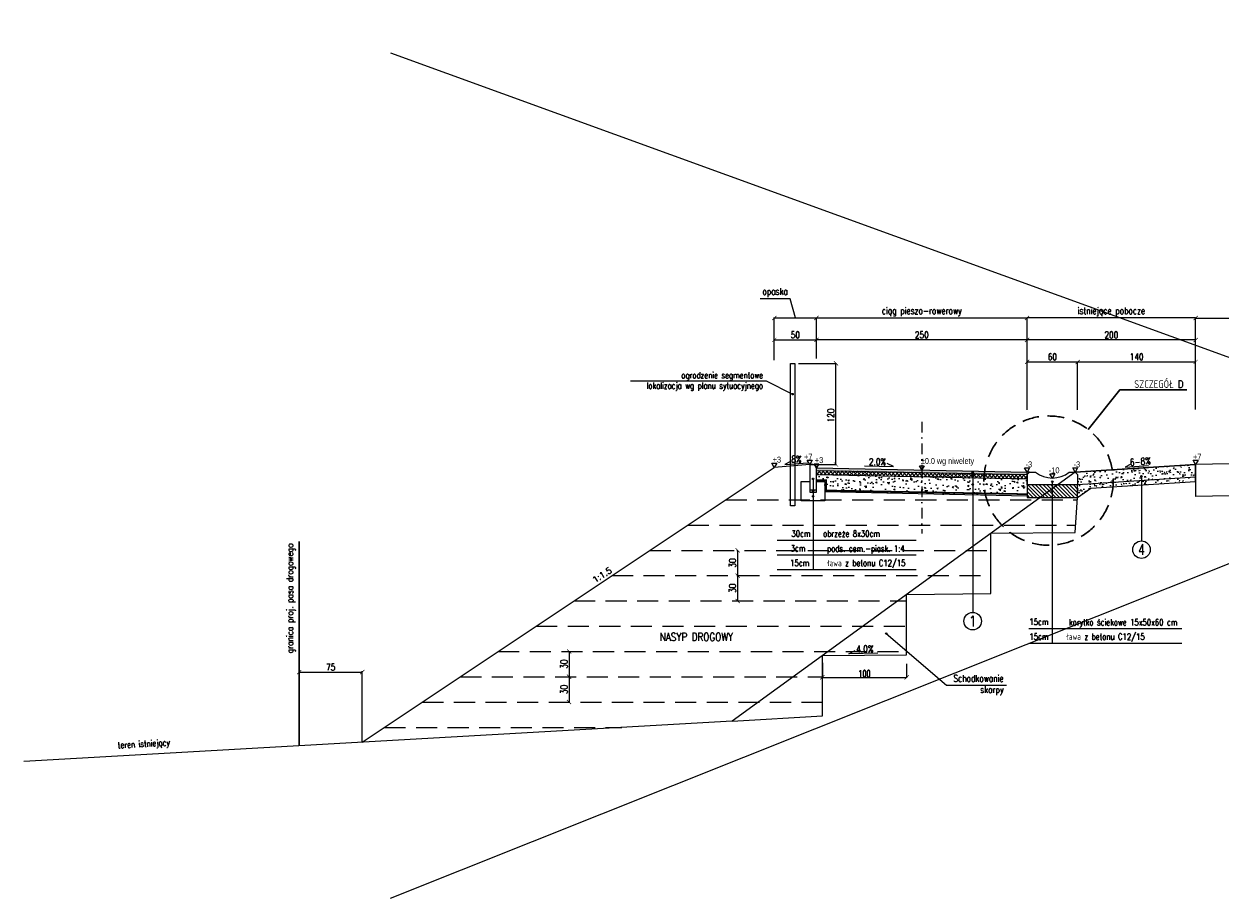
# Model space of a CAD drawing. Header units: metres. Extents: x 6562771 to 6588056, y 5578696 to 5586100.
# Tile 11 of 32: x 6566119 to 6567539, y 5585062 to 5586100. Entities that reach past the tile are written whole.
import ezdxf
from ezdxf.enums import TextEntityAlignment as Align

# ---------------------------------------------------------------- set-up
doc = ezdxf.new("R2010")
doc.units = ezdxf.units.M
for name, pattern in [('DASHDOT', [25.4, 12.7, -6.35, 0, -6.35]), ('DASHED', [0.75, 0.5, -0.25]), ('HIDDEN', [0.375, 0.25, -0.125])]:
    doc.linetypes.add(name, pattern=pattern)
for name, color, linetype in [('0_50', 3, 'Continuous'), ('pkonstr-0_25', 1, 'Continuous'), ('pkonstr-0_50', 3, 'Continuous'), ('pkonstr-0_70', 4, 'Continuous'), ('pkonstr-istn', 14, 'Continuous'), ('pkonstr-opisy', 2, 'Continuous'), ('pkonstr-wymiary', 1, 'Continuous')]:
    doc.layers.add(name, color=color, linetype=linetype)
doc.layers.add('pkonstr-szczegoly', color=5, linetype='Continuous', lineweight=30)
doc.styles.add('12mm', font='simplex.shx', dxfattribs={"width": 0.8, "height": 12})
doc.styles.add('2mm', font='simplex', dxfattribs={"height": 2})
doc.styles.add('7mm', font='simplex.shx', dxfattribs={"width": 0.75, "height": 7})
doc.styles.add('DIMTEXT', font='simplex.shx', dxfattribs={"width": 0.7})
doc.styles.add('Opisy', font='simplex.shx', dxfattribs={"width": 0.8})
doc.styles.add('STYLE1', font='arial.ttf')
doc.styles.add('wymiary', font='simplex.shx', dxfattribs={"width": 0.8})
doc.dimstyles.new('1000', dxfattribs={"dimtxt": 2, "dimasz": 1.5, "dimexe": 0.4, "dimexo": 1, "dimgap": 0.4, "dimtad": 1, "dimrnd": 0.01, "dimzin": 0, "dimdsep": 46, "dimtxsty": 'DIMTEXT', "dimblk": 'ARCHTICK', "dimcen": 0, "dimclrd": 256, "dimclre": 256, "dimclrt": 2, "dimadec": 5, "dimazin": 0, "dimtfac": 1, "dimtofl": 0, "dimtmove": 0, "dimatfit": 3, "dimfxl": 1, "dimtolj": 1, "dimtzin": 0, "dimlwd": -1, "dimlwe": -1, "dimarcsym": 0})
doc.dimstyles.new('ddd$0', dxfattribs={"dimtxt": 8, "dimasz": 5, "dimexe": 0.5, "dimexo": 1, "dimgap": 2, "dimtad": 1, "dimdec": 0, "dimzin": 0, "dimdsep": 46, "dimtxsty": 'wymiary', "dimblk": 'ARCHTICK', "dimcen": 0, "dimclrd": 256, "dimclre": 256, "dimclrt": 256, "dimadec": 0, "dimazin": 0, "dimtfac": 1, "dimtdec": 0, "dimtmove": 1, "dimatfit": 3, "dimldrblk": 'DOT', "dimfxl": 1, "dimtolj": 1, "dimtzin": 0, "dimlwd": -1, "dimlwe": -1, "dimarcsym": 0})
doc.dimstyles.new('szczegoly-1-20', dxfattribs={"dimtxt": 4, "dimasz": 2, "dimexe": 1, "dimexo": 2.5, "dimgap": 0.5, "dimtad": 1, "dimdec": 0, "dimzin": 0, "dimdsep": 46, "dimtxsty": 'wymiary', "dimblk": 'ARCHTICK', "dimcen": 0, "dimclrd": 256, "dimclre": 256, "dimclrt": 256, "dimadec": 0, "dimazin": 0, "dimtfac": 1, "dimtdec": 0, "dimtmove": 1, "dimatfit": 3, "dimldrblk": 'ARCHTICK', "dimfxl": 1, "dimtolj": 1, "dimtzin": 0, "dimlwd": -1, "dimlwe": -1, "dimarcsym": 0})

# ---------------------------------------------------------------- blocks, each defined once
blk = doc.blocks.new('_ArchTick')
at = {"color": 0, "linetype": 'ByBlock', "const_width": 0.15}
blk.add_lwpolyline([(-0.5, -0.5), (0.5, 0.5)], dxfattribs=at)
blk = doc.blocks.new('*D210')
at = {"layer": 'Defpoints', "color": 0, "transparency": 16777216}
for p in [(6567859.7, 5585751.6), (6567859.7, 5585750.5), (6567509.7, 5585707.6)]:
    blk.add_point(p, dxfattribs=at)
at = {"layer": 'pkonstr-wymiary', "transparency": 16777216}
for p, q in [((6567509.7, 5585708.6), (6567509.7, 5585751)), ((6567509.7, 5585750.5), (6567859.7, 5585750.5)), ((6567859.7, 5585750.6), (6567859.7, 5585750))]:
    blk.add_line(p, q, dxfattribs=at)
at = {"layer": 'pkonstr-wymiary', "transparency": 16777216, "xscale": 5, "yscale": 5, "zscale": 5, "rotation": 180}
blk.add_blockref('_ArchTick', (6567509.7, 5585750.5), dxfattribs=at)
at = {"layer": 'pkonstr-wymiary', "transparency": 16777216, "xscale": 5, "yscale": 5, "zscale": 5}
blk.add_blockref('_ArchTick', (6567859.7, 5585750.5), dxfattribs=at)
at = {"layer": 'pkonstr-wymiary', "transparency": 16777216, "insert": (6567684.7, 5585757.9), "char_height": 8, "attachment_point": 5, "style": 'wymiary'}
blk.add_mtext('\\A1;istniejąca jezdnia DK79', dxfattribs=at)
blk = doc.blocks.new('_Dot')
at = {"color": 0, "linetype": 'ByBlock', "lineweight": -2}
blk.add_line((-0.5, 0), (-1, 0), dxfattribs=at)
at = {"color": 0, "linetype": 'ByBlock', "const_width": 0.5}
blk.add_lwpolyline([(-0.25, 0, 1), (0.25, 0, 1)], format="xyb", close=True, dxfattribs=at)
blk = doc.blocks.new('*D211')
at = {"layer": 'Defpoints', "color": 0, "transparency": 16777216}
for p in [(6567309.7, 5585750.6), (6567509.7, 5585695.5), (6567309.7, 5585640.7)]:
    blk.add_point(p, dxfattribs=at)
at = {"layer": 'pkonstr-wymiary', "transparency": 16777216}
for p, q in [((6567309.7, 5585641.7), (6567309.7, 5585751.1)), ((6567509.7, 5585750.6), (6567309.7, 5585750.6)), ((6567509.7, 5585696.5), (6567509.7, 5585751.1))]:
    blk.add_line(p, q, dxfattribs=at)
at = {"layer": 'pkonstr-wymiary', "transparency": 16777216, "xscale": 5, "yscale": 5, "zscale": 5, "rotation": 180}
blk.add_blockref('_ArchTick', (6567309.7, 5585750.6), dxfattribs=at)
at = {"layer": 'pkonstr-wymiary', "transparency": 16777216, "xscale": 5, "yscale": 5, "zscale": 5}
blk.add_blockref('_ArchTick', (6567509.7, 5585750.6), dxfattribs=at)
at = {"layer": 'pkonstr-wymiary', "transparency": 16777216, "insert": (6567409.7, 5585757.9), "char_height": 8, "attachment_point": 5, "style": 'wymiary'}
blk.add_mtext('\\A1;istniejące pobocze', dxfattribs=at)
blk = doc.blocks.new('*D212')
at = {"layer": 'Defpoints', "color": 0, "transparency": 16777216}
for p in [(6567309.7, 5585750.6), (6567059.7, 5585701.5), (6567309.7, 5585660.2)]:
    blk.add_point(p, dxfattribs=at)
at = {"layer": 'pkonstr-wymiary', "transparency": 16777216}
for p, q in [((6567059.7, 5585702.5), (6567059.7, 5585751.1)), ((6567059.7, 5585750.6), (6567309.7, 5585750.6)), ((6567309.7, 5585661.2), (6567309.7, 5585751.1))]:
    blk.add_line(p, q, dxfattribs=at)
at = {"layer": 'pkonstr-wymiary', "transparency": 16777216, "xscale": 5, "yscale": 5, "zscale": 5, "rotation": 180}
blk.add_blockref('_ArchTick', (6567059.7, 5585750.6), dxfattribs=at)
at = {"layer": 'pkonstr-wymiary', "transparency": 16777216, "xscale": 5, "yscale": 5, "zscale": 5}
blk.add_blockref('_ArchTick', (6567309.7, 5585750.6), dxfattribs=at)
at = {"layer": 'pkonstr-wymiary', "transparency": 16777216, "insert": (6567184.7, 5585757.9), "char_height": 8, "attachment_point": 5, "style": 'wymiary'}
blk.add_mtext('\\A1;ciąg pieszo-rowerowy', dxfattribs=at)
blk = doc.blocks.new('*D213')
at = {"layer": 'Defpoints', "color": 0, "transparency": 16777216}
for p in [(6567059.7, 5585724.6), (6567059.7, 5585701.5), (6567309.7, 5585661.7)]:
    blk.add_point(p, dxfattribs=at)
at = {"layer": 'pkonstr-wymiary', "transparency": 16777216}
for p, q in [((6567059.7, 5585702.5), (6567059.7, 5585725.1)), ((6567309.7, 5585724.6), (6567059.7, 5585724.6)), ((6567309.7, 5585662.7), (6567309.7, 5585725.1))]:
    blk.add_line(p, q, dxfattribs=at)
at = {"layer": 'pkonstr-wymiary', "transparency": 16777216, "xscale": 5, "yscale": 5, "zscale": 5, "rotation": 180}
blk.add_blockref('_ArchTick', (6567059.7, 5585724.6), dxfattribs=at)
at = {"layer": 'pkonstr-wymiary', "transparency": 16777216, "xscale": 5, "yscale": 5, "zscale": 5}
blk.add_blockref('_ArchTick', (6567309.7, 5585724.6), dxfattribs=at)
at = {"layer": 'pkonstr-wymiary', "transparency": 16777216, "insert": (6567184.7, 5585730.6), "char_height": 8, "attachment_point": 5, "style": 'wymiary'}
blk.add_mtext('\\A1;250', dxfattribs=at)
blk = doc.blocks.new('*D214')
at = {"layer": 'Defpoints', "color": 0, "transparency": 16777216}
for p in [(6567309.7, 5585724.5), (6567309.7, 5585640.7), (6567509.7, 5585641)]:
    blk.add_point(p, dxfattribs=at)
at = {"layer": 'pkonstr-wymiary', "transparency": 16777216}
for p, q in [((6567309.7, 5585641.7), (6567309.7, 5585725)), ((6567509.7, 5585724.5), (6567309.7, 5585724.5)), ((6567509.7, 5585642), (6567509.7, 5585725))]:
    blk.add_line(p, q, dxfattribs=at)
at = {"layer": 'pkonstr-wymiary', "transparency": 16777216, "xscale": 5, "yscale": 5, "zscale": 5, "rotation": 180}
blk.add_blockref('_ArchTick', (6567309.7, 5585724.5), dxfattribs=at)
at = {"layer": 'pkonstr-wymiary', "transparency": 16777216, "xscale": 5, "yscale": 5, "zscale": 5}
blk.add_blockref('_ArchTick', (6567509.7, 5585724.5), dxfattribs=at)
at = {"layer": 'pkonstr-wymiary', "transparency": 16777216, "insert": (6567409.7, 5585730.5), "char_height": 8, "attachment_point": 5, "style": 'wymiary'}
blk.add_mtext('\\A1;200', dxfattribs=at)
blk = doc.blocks.new('*D215')
at = {"layer": 'Defpoints', "color": 0, "transparency": 16777216}
for p in [(6567059.7, 5585724.6), (6567059.7, 5585701.5), (6567009.7, 5585699.7)]:
    blk.add_point(p, dxfattribs=at)
at = {"layer": 'pkonstr-wymiary', "transparency": 16777216}
for p, q in [((6567009.7, 5585700.7), (6567009.7, 5585725.1)), ((6567009.7, 5585724.6), (6567059.7, 5585724.6)), ((6567059.7, 5585702.5), (6567059.7, 5585725.1))]:
    blk.add_line(p, q, dxfattribs=at)
at = {"layer": 'pkonstr-wymiary', "transparency": 16777216, "xscale": 5, "yscale": 5, "zscale": 5, "rotation": 180}
blk.add_blockref('_ArchTick', (6567009.7, 5585724.6), dxfattribs=at)
at = {"layer": 'pkonstr-wymiary', "transparency": 16777216, "xscale": 5, "yscale": 5, "zscale": 5}
blk.add_blockref('_ArchTick', (6567059.7, 5585724.6), dxfattribs=at)
at = {"layer": 'pkonstr-wymiary', "transparency": 16777216, "insert": (6567034.7, 5585730.6), "char_height": 8, "attachment_point": 5, "style": 'wymiary'}
blk.add_mtext('\\A1;50', dxfattribs=at)
blk = doc.blocks.new('*D216')
at = {"layer": 'Defpoints', "color": 0, "transparency": 16777216}
for p in [(6567059.7, 5585750.6), (6567059.7, 5585701.5), (6567009.7, 5585699.7)]:
    blk.add_point(p, dxfattribs=at)
at = {"layer": 'pkonstr-wymiary', "transparency": 16777216}
for p, q in [((6567028.4, 5585773.4), (6566993, 5585773.4)), ((6567034.7, 5585750.6), (6567028.4, 5585773.4)), ((6567009.7, 5585700.7), (6567009.7, 5585751.1)), ((6567009.7, 5585750.6), (6567059.7, 5585750.6)), ((6567059.7, 5585702.5), (6567059.7, 5585751.1))]:
    blk.add_line(p, q, dxfattribs=at)
at = {"layer": 'pkonstr-wymiary', "transparency": 16777216, "xscale": 5, "yscale": 5, "zscale": 5, "rotation": 180}
blk.add_blockref('_ArchTick', (6567009.7, 5585750.6), dxfattribs=at)
at = {"layer": 'pkonstr-wymiary', "transparency": 16777216, "xscale": 5, "yscale": 5, "zscale": 5}
blk.add_blockref('_ArchTick', (6567059.7, 5585750.6), dxfattribs=at)
at = {"layer": 'pkonstr-wymiary', "transparency": 16777216, "insert": (6567010.7, 5585780.8), "char_height": 8, "attachment_point": 5, "style": 'wymiary'}
blk.add_mtext('\\A1;opaska', dxfattribs=at)
blk = doc.blocks.new('*D217')
at = {"layer": 'Defpoints', "color": 0, "transparency": 16777216}
for p in [(6567037.5, 5585696.7), (6567082.9, 5585696.7), (6567051.7, 5585576.7)]:
    blk.add_point(p, dxfattribs=at)
at = {"layer": 'pkonstr-wymiary', "transparency": 16777216}
for p, q in [((6567038.5, 5585696.7), (6567083.4, 5585696.7)), ((6567082.9, 5585576.7), (6567082.9, 5585696.7)), ((6567052.7, 5585576.7), (6567083.4, 5585576.7))]:
    blk.add_line(p, q, dxfattribs=at)
at = {"layer": 'pkonstr-wymiary', "transparency": 16777216, "xscale": 5, "yscale": 5, "zscale": 5}
for p, rotation in [((6567082.9, 5585696.7), 90), ((6567082.9, 5585576.7), 270)]:
    blk.add_blockref('_ArchTick', p, dxfattribs=dict(at, rotation=rotation))
at = {"layer": 'pkonstr-wymiary', "transparency": 16777216, "insert": (6567076.9, 5585635), "char_height": 8, "attachment_point": 5, "rotation": 90, "style": 'wymiary'}
blk.add_mtext('\\A1;120', dxfattribs=at)
blk = doc.blocks.new('*D220')
at = {"layer": 'Defpoints', "color": 0, "transparency": 16777216}
for p in [(6567369.7, 5585698.5), (6567309.7, 5585640.7), (6567369.7, 5585641)]:
    blk.add_point(p, dxfattribs=at)
at = {"layer": 'pkonstr-wymiary', "transparency": 16777216}
for p, q in [((6567309.7, 5585641.7), (6567309.7, 5585699)), ((6567309.7, 5585698.5), (6567369.7, 5585698.5)), ((6567369.7, 5585642), (6567369.7, 5585699))]:
    blk.add_line(p, q, dxfattribs=at)
at = {"layer": 'pkonstr-wymiary', "transparency": 16777216, "xscale": 5, "yscale": 5, "zscale": 5, "rotation": 180}
blk.add_blockref('_ArchTick', (6567309.7, 5585698.5), dxfattribs=at)
at = {"layer": 'pkonstr-wymiary', "transparency": 16777216, "xscale": 5, "yscale": 5, "zscale": 5}
blk.add_blockref('_ArchTick', (6567369.7, 5585698.5), dxfattribs=at)
at = {"layer": 'pkonstr-wymiary', "transparency": 16777216, "insert": (6567339.7, 5585704.5), "char_height": 8, "attachment_point": 5, "style": 'wymiary'}
blk.add_mtext('\\A1;60', dxfattribs=at)
blk = doc.blocks.new('*D221')
at = {"layer": 'Defpoints', "color": 0, "transparency": 16777216}
for p in [(6567509.7, 5585698.5), (6567369.7, 5585640.7), (6567509.7, 5585641)]:
    blk.add_point(p, dxfattribs=at)
at = {"layer": 'pkonstr-wymiary', "transparency": 16777216}
for p, q in [((6567369.7, 5585641.7), (6567369.7, 5585699)), ((6567369.7, 5585698.5), (6567509.7, 5585698.5)), ((6567509.7, 5585642), (6567509.7, 5585699))]:
    blk.add_line(p, q, dxfattribs=at)
at = {"layer": 'pkonstr-wymiary', "transparency": 16777216, "xscale": 5, "yscale": 5, "zscale": 5, "rotation": 180}
blk.add_blockref('_ArchTick', (6567369.7, 5585698.5), dxfattribs=at)
at = {"layer": 'pkonstr-wymiary', "transparency": 16777216, "xscale": 5, "yscale": 5, "zscale": 5}
blk.add_blockref('_ArchTick', (6567509.7, 5585698.5), dxfattribs=at)
at = {"layer": 'pkonstr-wymiary', "transparency": 16777216, "insert": (6567439.7, 5585704.5), "char_height": 8, "attachment_point": 5, "style": 'wymiary'}
blk.add_mtext('\\A1;140', dxfattribs=at)
blk = doc.blocks.new('*D222')
at = {"layer": 'Defpoints', "color": 0, "transparency": 16777216}
for p in [(6566520.7, 5585330.3), (6566445.7, 5585316.7), (6566520.7, 5585247.3)]:
    blk.add_point(p, dxfattribs=at)
at = {"layer": 'pkonstr-wymiary', "transparency": 16777216}
for p, q in [((6566445.7, 5585317.2), (6566445.7, 5585331.3)), ((6566520.7, 5585247.8), (6566520.7, 5585331.3))]:
    blk.add_line(p, q, dxfattribs=at)
at = {"layer": 'pkonstr-wymiary', "lineweight": 0, "transparency": 16777216}
blk.add_line((6566445.7, 5585330.3), (6566520.7, 5585330.3), dxfattribs=at)
at = {"layer": 'pkonstr-wymiary', "lineweight": 0, "transparency": 16777216, "xscale": 5, "yscale": 5, "zscale": 5, "rotation": 180}
blk.add_blockref('_ArchTick', (6566445.7, 5585330.3), dxfattribs=at)
at = {"layer": 'pkonstr-wymiary', "lineweight": 0, "transparency": 16777216, "xscale": 5, "yscale": 5, "zscale": 5}
blk.add_blockref('_ArchTick', (6566520.7, 5585330.3), dxfattribs=at)
at = {"layer": 'pkonstr-wymiary', "transparency": 16777216, "insert": (6566483.2, 5585336.3), "char_height": 8, "attachment_point": 5, "style": 'wymiary'}
blk.add_mtext('\\A1;75', dxfattribs=at)
blk = doc.blocks.new('*D223')
at = {"layer": 'Defpoints', "color": 0, "transparency": 16777216}
for p in [(6567066.7, 5585342.4), (6567166.7, 5585341.3), (6567166.7, 5585324.1)]:
    blk.add_point(p, dxfattribs=at)
at = {"layer": 'pkonstr-wymiary', "transparency": 16777216}
for p, q in [((6567066.7, 5585341.4), (6567066.7, 5585323.6)), ((6567166.7, 5585340.3), (6567166.7, 5585323.6)), ((6567066.7, 5585324.1), (6567166.7, 5585324.1))]:
    blk.add_line(p, q, dxfattribs=at)
at = {"layer": 'pkonstr-wymiary', "transparency": 16777216, "xscale": 5, "yscale": 5, "zscale": 5, "rotation": 180}
blk.add_blockref('_ArchTick', (6567066.7, 5585324.1), dxfattribs=at)
at = {"layer": 'pkonstr-wymiary', "transparency": 16777216, "xscale": 5, "yscale": 5, "zscale": 5}
blk.add_blockref('_ArchTick', (6567166.7, 5585324.1), dxfattribs=at)
at = {"layer": 'pkonstr-wymiary', "color": 1, "transparency": 16777216, "insert": (6567116.7, 5585328.5), "char_height": 8, "attachment_point": 5, "style": 'DIMTEXT'}
blk.add_mtext('\\A1;100', dxfattribs=at)
blk = doc.blocks.new('*D224')
at = {"layer": 'Defpoints', "color": 0, "transparency": 16777216}
for p in [(6566766.1, 5585354.8), (6566766.1, 5585324.8), (6566766.1, 5585324.8)]:
    blk.add_point(p, dxfattribs=at)
at = {"layer": 'pkonstr-wymiary', "transparency": 16777216}
for p, q in [((6566765.1, 5585354.8), (6566765.6, 5585354.8)), ((6566766.1, 5585354.8), (6566766.1, 5585324.8)), ((6566765.1, 5585324.8), (6566765.6, 5585324.8))]:
    blk.add_line(p, q, dxfattribs=at)
at = {"layer": 'pkonstr-wymiary', "transparency": 16777216, "xscale": 5, "yscale": 5, "zscale": 5}
for p, rotation in [((6566766.1, 5585354.8), 90), ((6566766.1, 5585324.8), 270)]:
    blk.add_blockref('_ArchTick', p, dxfattribs=dict(at, rotation=rotation))
at = {"layer": 'pkonstr-wymiary', "transparency": 16777216, "insert": (6566760.1, 5585339.8), "char_height": 8, "attachment_point": 5, "rotation": 90, "style": 'wymiary'}
blk.add_mtext('\\A1;30', dxfattribs=at)
blk = doc.blocks.new('*D225')
at = {"layer": 'Defpoints', "color": 0, "transparency": 16777216}
for p in [(6566766.1, 5585324.8), (6566766.1, 5585294.8), (6566766.1, 5585294.8)]:
    blk.add_point(p, dxfattribs=at)
at = {"layer": 'pkonstr-wymiary', "transparency": 16777216}
for p, q in [((6566765.1, 5585324.8), (6566765.6, 5585324.8)), ((6566766.1, 5585324.8), (6566766.1, 5585294.8)), ((6566765.1, 5585294.8), (6566765.6, 5585294.8))]:
    blk.add_line(p, q, dxfattribs=at)
at = {"layer": 'pkonstr-wymiary', "transparency": 16777216, "xscale": 5, "yscale": 5, "zscale": 5}
for p, rotation in [((6566766.1, 5585324.8), 90), ((6566766.1, 5585294.8), 270)]:
    blk.add_blockref('_ArchTick', p, dxfattribs=dict(at, rotation=rotation))
at = {"layer": 'pkonstr-wymiary', "transparency": 16777216, "insert": (6566760.1, 5585309.8), "char_height": 8, "attachment_point": 5, "rotation": 90, "style": 'wymiary'}
blk.add_mtext('\\A1;30', dxfattribs=at)
blk = doc.blocks.new('*D226')
at = {"layer": 'Defpoints', "color": 0, "transparency": 16777216}
for p in [(6566966.2, 5585474.8), (6566966.2, 5585444.8), (6566966.2, 5585444.8)]:
    blk.add_point(p, dxfattribs=at)
at = {"layer": 'pkonstr-wymiary', "transparency": 16777216}
for p, q in [((6566965.2, 5585474.8), (6566965.7, 5585474.8)), ((6566966.2, 5585474.8), (6566966.2, 5585444.8)), ((6566965.2, 5585444.8), (6566965.7, 5585444.8))]:
    blk.add_line(p, q, dxfattribs=at)
at = {"layer": 'pkonstr-wymiary', "transparency": 16777216, "xscale": 5, "yscale": 5, "zscale": 5}
for p, rotation in [((6566966.2, 5585474.8), 90), ((6566966.2, 5585444.8), 270)]:
    blk.add_blockref('_ArchTick', p, dxfattribs=dict(at, rotation=rotation))
at = {"layer": 'pkonstr-wymiary', "transparency": 16777216, "insert": (6566960.2, 5585459.8), "char_height": 8, "attachment_point": 5, "rotation": 90, "style": 'wymiary'}
blk.add_mtext('\\A1;30', dxfattribs=at)
blk = doc.blocks.new('*D227')
at = {"layer": 'Defpoints', "color": 0, "transparency": 16777216}
for p in [(6566966.2, 5585444.8), (6566966.2, 5585414.8), (6566966.2, 5585414.8)]:
    blk.add_point(p, dxfattribs=at)
at = {"layer": 'pkonstr-wymiary', "transparency": 16777216}
for p, q in [((6566965.2, 5585444.8), (6566965.7, 5585444.8)), ((6566966.2, 5585444.8), (6566966.2, 5585414.8)), ((6566965.2, 5585414.8), (6566965.7, 5585414.8))]:
    blk.add_line(p, q, dxfattribs=at)
at = {"layer": 'pkonstr-wymiary', "transparency": 16777216, "xscale": 5, "yscale": 5, "zscale": 5}
for p, rotation in [((6566966.2, 5585444.8), 90), ((6566966.2, 5585414.8), 270)]:
    blk.add_blockref('_ArchTick', p, dxfattribs=dict(at, rotation=rotation))
at = {"layer": 'pkonstr-wymiary', "transparency": 16777216, "insert": (6566960.2, 5585429.8), "char_height": 8, "attachment_point": 5, "rotation": 90, "style": 'wymiary'}
blk.add_mtext('\\A1;30', dxfattribs=at)

msp = doc.modelspace()

# ---------------------------------------------------------------- hatches: boundary and pattern name
at = {"layer": 'pkonstr-0_50'}
h = msp.add_hatch(color=252, dxfattribs=at)
h.dxf.hatch_style = 1
h.paths.add_polyline_path([(6567059.7, 5585569.7), (6567059.7, 5585572.7), (6567309.7, 5585567.7), (6567309.7, 5585564.7)])
h = msp.add_hatch(dxfattribs=at)
h.set_pattern_fill('AR-CONC', color=252, scale=0.1, angle=180)
h.set_pattern_definition([(230, (-1600.637, 4783.156), (-18.2184669, 1.593908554), [1.905, -20.955]), (175, (-1600.637, 4783.156), (3.524282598, -19.10566429), [1.524, -16.764]), (280.451, (-1602.155, 4783.29), (-14.694250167, -17.511668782), [1.619, -17.809]), (226.1842, (-1600.637, 4778.076), (-27.10790409, 4.204232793), [2.8575, -31.4325]), (276.6356, (-1602.896, 4778.427), (-23.74042345, -24.74255559), [2.4285, -26.7135]), (171.184, (-1600.637, 4778.076), (-23.74046058, -24.74251179), [2.286, -25.146]), (201, (-1603.177, 4779.346), (-15.161487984, 10.226551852), [1.905, -20.955]), (146, (-1603.177, 4779.346), (-6.180202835, -18.418796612), [1.524, -16.764]), (251.4514, (-1604.44, 4780.199), (-21.341649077, -8.19228577), [1.619, -17.809]), (217.5, (-1600.637, 4783.1565), (-0.308860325, -8.4555038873), [0, -16.5608, 0, -17.018, 0, -16.8275]), (187.5, (-1600.637, 4783.1565), (-6.681966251, -10.018057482), [0, -9.7028, 0, -16.1798, 0, -6.4135]), (147.5, (-1594.973, 4783.1565), (-13.5590595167, 0.572874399), [0, -6.35, 0, -19.812, 0, -26.289]), (137.5, (-1592.433, 4783.156), (-14.812918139, -2.542649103), [0, -8.255, 0, -13.1572, 0, -18.669])])
h.paths.add_polyline_path([(6567509.7, 5585576.7), (6567366.7, 5585567.7), (6567369.7, 5585564.7), (6567369.7, 5585552.7), (6567445.4, 5585557.5), (6567445.4, 5585561.9, -0.414404), (6567444.5, 5585562.8, -1), (6567446.3, 5585562.8, -0.414023), (6567445.4, 5585561.9), (6567445.4, 5585557.5), (6567509.7, 5585561.6)])
h.paths.add_polyline_path([(6567445.4, 5585557.5), (6567369.7, 5585552.7), (6567369.7, 5585537.7), (6567385.5, 5585548.8), (6567445.4, 5585552.6)])
h.paths.add_polyline_path([(6567509.7, 5585556.6), (6567509.7, 5585561.6), (6567445.4, 5585557.5), (6567445.4, 5585552.6)])
h = msp.add_hatch(dxfattribs=at)
h.set_pattern_fill('ANSI37', color=252, angle=180)
h.set_pattern_definition([(315, (13143563.0128, 6698.6063), (-2.2450640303, -2.2450640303), []), (225, (13143563.0128, 6698.6063), (-2.2450640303, 2.2450640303), [])])
h.paths.add_polyline_path([(6567309.7, 5585564.7), (6567309.7, 5585559.7), (6567059.7, 5585564.7), (6567059.7, 5585569.7)])
h = msp.add_hatch(dxfattribs=at)
h.set_pattern_fill('AR-CONC', color=252, scale=0.1, angle=180)
h.set_pattern_definition([(310, (6791342.538, 5144078.335), (18.2184669, 1.59390855), [1.905, -20.955]), (5, (6791342.538, 5144078.335), (-3.52434214, -19.1056845), [1.524, -16.7640584]), (259.5485553, (6791344.056, 5144078.467), (14.6941247, -17.5117752), [1.6190009, -17.80902446]), (313.8158, (6791342.538, 5144073.255), (27.1079041, 4.2042328), [2.8575, -31.4325]), (263.3644424, (6791344.797, 5144073.605), (23.7404134, -24.7426125), [2.4285023, -26.7135608]), (8.815849, (6791342.538, 5144073.255), (23.7404134, -24.7426125), [2.2859967, -25.1459732]), (339, (6791345.078, 5144074.525), (15.16143913, 10.2265198), [1.905, -20.955]), (34, (6791345.078, 5144074.525), (6.1802028, -18.4187966), [1.524, -16.764]), (288.548555, (6791346.342, 5144075.377), (21.3416419, -8.1922769), [1.6190009, -17.80899376]), (322.5, (6791342.538, 5144078.3345), (0.308860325, -8.45550389), [0, -16.5608, 0, -17.018, 0, -16.8275]), (352.5, (6791342.538, 5144078.3345), (6.68196625, -10.01805748), [0, -9.7028, 0, -16.1798, 0, -6.4135]), (32.5, (6791336.874, 5144078.3345), (13.55905952, 0.5728744), [0, -6.35, 0, -19.812, 0, -26.289]), (42.5, (6791334.334, 5144078.335), (14.81291814, -2.5426491), [0, -8.255, 0, -13.1572, 0, -18.669])])
h.paths.add_polyline_path([(6567309.7, 5585547.7), (6567299.7, 5585547.7), (6567299.7, 5585539.9), (6567069.7, 5585544.5), (6567069.7, 5585556.7), (6567059.7, 5585556.7), (6567059.7, 5585564.7), (6567309.7, 5585559.7)])
h = msp.add_hatch(dxfattribs=at)
h.set_pattern_fill('ANSI31', color=252, angle=180)
h.set_pattern_definition([(315, (13139490.5604, -1201.187), (-2.2450640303, -2.2450640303), [])])
h.paths.add_polyline_path([(6567369.7, 5585552.7), (6567309.7, 5585552.7), (6567309.7, 5585537.7), (6567369.7, 5585537.7)])

# ---------------------------------------------------------------- linework, layer by layer
at = {"layer": '0_50', "color": 7, "linetype": 'HIDDEN', "ltscale": 100}
for points in [[(6566952, 5585534.8), (6567369.5, 5585534.8)], [(6566907, 5585504.8), (6567366.7, 5585504.8)], [(6566862, 5585474.8), (6567266.7, 5585474.8)], [(6566817, 5585444.8), (6567266.7, 5585444.8)], [(6566772, 5585414.8), (6567166.7, 5585414.8)], [(6566727, 5585384.8), (6567166.7, 5585384.8)], [(6566682, 5585354.8), (6567166.7, 5585354.8)], [(6566637, 5585324.8), (6567066.7, 5585324.8)], [(6566592, 5585294.8), (6567066.7, 5585294.8)], [(6566547, 5585264.8), (6566828.7, 5585264.8)]]:
    msp.add_lwpolyline(points, dxfattribs=at)
at = {"layer": 'pkonstr-0_25', "linetype": 'Continuous'}
for p, q in [((6566839, 5585675.9), (6567000.2, 5585675.9)), ((6567055.7, 5585559.7), (6567055.7, 5585451.6)), ((6567245.1, 5585567.5), (6567245.2, 5585401.2)), ((6567445.4, 5585562.8), (6567445.5, 5585486.1)), ((6567339.6, 5585556.3), (6567339.6, 5585364.2)), ((6567178.2, 5585486.6), (6567013.1, 5585486.6)), ((6567178.2, 5585469.1), (6567013.1, 5585469.1)), ((6567493.2, 5585381.6), (6567311.8, 5585381.7))]:
    msp.add_line(p, q, dxfattribs=at)
at = {"layer": 'pkonstr-0_25'}
for points in [[(6567028, 5585579.8), (6567022.1, 5585576.6), (6567049.5, 5585578.8)], [(6567116.8, 5585575), (6567151.1, 5585574.3), (6567143.5, 5585577.9)], [(6567432.1, 5585576.7), (6567426.2, 5585573.4), (6567453.6, 5585575.6)], [(6567132.5, 5585352.9), (6567098.1, 5585352.2), (6567105.7, 5585355.8)]]:
    msp.add_lwpolyline(points, dxfattribs=at)
at = {"layer": 'pkonstr-0_25', "linetype": 'Continuous'}
for centre in [(6567445.4, 5585475.7), (6567245.1, 5585390.8)]:
    msp.add_circle(centre, 10.4, dxfattribs=at)
at = {"layer": 'pkonstr-0_50'}
for p, q in [((6566520.7, 5585247.3), (6567009.7, 5585573.3)), ((6567051.7, 5585576.7), (6567009.7, 5585573.3)), ((6567059.7, 5585572.7), (6567309.7, 5585567.7)), ((6567366.7, 5585567.7), (6567509.7, 5585576.7)), ((6567059.7, 5585569.7), (6567309.7, 5585564.7)), ((6567059.7, 5585564.7), (6567309.7, 5585559.7)), ((6567069.7, 5585544.5), (6567309.7, 5585539.7)), ((6566559.7, 5585273.3), (6566559.7, 5585273.3))]:
    msp.add_line(p, q, dxfattribs=at)
at = {"layer": 'pkonstr-0_50', "flags": 128}
for points in [[(6566554.3, 5585062.2), (6569154.5, 5586099.6)], [(6566554.3, 5586065.4), (6569137.4, 5585127.2)], [(6567369.7, 5585537.7), (6567385.5, 5585548.8), (6567509.7, 5585556.6), (6567509.7, 5585576.7)], [(6566959.7, 5585272.3), (6567066.7, 5585278.4)]]:
    msp.add_lwpolyline(points, dxfattribs=at)
at = {"layer": 'pkonstr-0_50', "color": 2}
msp.add_lwpolyline([(6567028.9, 5585696.7), (6567033.9, 5585696.7), (6567033.9, 5585527.6), (6567028.9, 5585527.6)], close=True, dxfattribs=at)
at = {"layer": 'pkonstr-0_50'}
for points in [[(6567051.7, 5585546.7), (6567059.7, 5585546.7), (6567059.7, 5585572.7, 0.414214), (6567055.7, 5585576.7), (6567051.7, 5585576.7)], [(6567369.7, 5585552.7), (6567309.7, 5585552.7), (6567309.7, 5585564.7), (6567312.7, 5585567.7), (6567319.7, 5585567.7, 0.35), (6567359.7, 5585567.7), (6567366.7, 5585567.7), (6567369.7, 5585564.7)]]:
    msp.add_lwpolyline(points, format="xyb", close=True, dxfattribs=at)
at = {"layer": 'pkonstr-0_50', "color": 180, "linetype": 'DASHED', "ltscale": 15, "true_color": 0x3326ed, "flags": 128}
msp.add_lwpolyline([(6567309.7, 5585541.5, 2, 2, 0), (6567309.7, 5585541.5, 2, 2, 0), (6567309.7, 5585541.5, 2, 2, 0), (6567071.1, 5585545.9, 2, 2, 0), (6567071.1, 5585545.9, 2, 2, 0), (6567071.1, 5585545.9, 2, 2, 0), (6567071.1, 5585545.9, 2, 2, 0), (6567071.1, 5585558.3, 2, 2, 0), (6567059.6, 5585558.2, 0, 0, 0)], format="xyseb", dxfattribs=at)
at = {"layer": 'pkonstr-0_50'}
for points in [[(6567309.7, 5585564.7), (6567309.7, 5585567.7)], [(6567312.7, 5585567.7), (6567309.7, 5585567.7)], [(6567309.7, 5585537.7), (6567369.7, 5585537.7), (6567369.7, 5585552.7)], [(6567309.7, 5585552.7), (6567309.7, 5585537.7)], [(6567066.7, 5585278.4), (6567066.7, 5585278.4), (6567066.7, 5585350), (6567166.7, 5585351), (6567166.7, 5585422.5), (6567266.7, 5585423.5), (6567266.7, 5585495.1), (6567366.7, 5585496.1), (6567369.7, 5585537.7)]]:
    msp.add_lwpolyline(points, dxfattribs=at)
at = {"layer": 'pkonstr-0_50', "color": 252, "flags": 128}
msp.add_lwpolyline([(6567309.7, 5585564.7), (6567309.7, 5585549.6)], dxfattribs=at)
at = {"layer": 'pkonstr-0_50', "flags": 128}
msp.add_lwpolyline([(6567051.7, 5585543.7), (6567059.7, 5585543.7), (6567059.7, 5585556.7), (6567069.7, 5585556.7), (6567069.7, 5585533.7), (6567041.7, 5585533.7), (6567041.7, 5585556.7), (6567051.7, 5585556.7), (6567051.7, 5585543.7)], close=True, dxfattribs=at)
at = {"layer": 'pkonstr-0_50', "color": 4, "const_width": 2, "flags": 128}
msp.add_lwpolyline([(6566445.7, 5585243), (6566445.7, 5585485.4)], dxfattribs=at)
at = {"layer": 'pkonstr-0_70', "color": 4}
for centre in [(6567031.3, 5585660.2), (6567055.7, 5585559.7), (6567245.1, 5585567.5), (6567245.1, 5585563.1), (6567445.4, 5585562.8), (6567055.7, 5585545.3), (6567245.1, 5585553), (6567339.6, 5585556.3), (6567339.6, 5585545.2), (6567055.7, 5585538.9), (6567245.1, 5585542.6), (6567142.5, 5585376.1)]:
    msp.add_circle(centre, 0.869, dxfattribs=at)
at = {"layer": 'pkonstr-istn'}
for p, q in [((6567509.7, 5585576.7), (6567366.7, 5585567.7)), ((6567859.7, 5585583.7), (6567509.7, 5585576.7)), ((6567366.7, 5585567.7), (6566959.7, 5585272.3)), ((6567860.5, 5585545.7), (6567509.7, 5585538.7)), ((6566959.7, 5585272.3), (6566119.2, 5585224.4))]:
    msp.add_line(p, q, dxfattribs=at)
at = {"layer": 'pkonstr-istn', "flags": 128}
for points in [[(6567509.7, 5585576.7), (6567509.7, 5585538.7)], [(6567509.7, 5585561.6), (6567369.7, 5585552.7)], [(6567509.7, 5585546.5), (6567509.7, 5585538.7)]]:
    msp.add_lwpolyline(points, dxfattribs=at)
at = {"layer": 'pkonstr-opisy'}
for points in [[(6567009.7, 5585578.4), (6567012.6, 5585578.4), (6567009.7, 5585573.3), (6567006.8, 5585578.4)], [(6567051.7, 5585581.7), (6567054.6, 5585581.7), (6567051.7, 5585576.7), (6567048.8, 5585581.7)], [(6567059.7, 5585577.7), (6567062.6, 5585577.7), (6567059.7, 5585572.7), (6567056.8, 5585577.7)], [(6567184.7, 5585575.3), (6567187.7, 5585575.3), (6567184.7, 5585570.2), (6567181.8, 5585575.3)], [(6567309.7, 5585572.7), (6567312.6, 5585572.7), (6567309.7, 5585567.7), (6567306.8, 5585572.7)], [(6567366.7, 5585572.7), (6567369.6, 5585572.7), (6567366.7, 5585567.7), (6567363.8, 5585572.7)], [(6567509.7, 5585581.7), (6567512.7, 5585581.7), (6567509.7, 5585576.7), (6567506.8, 5585581.7)], [(6567339.7, 5585565.7), (6567342.6, 5585565.7), (6567339.7, 5585560.7), (6567336.8, 5585565.7)]]:
    msp.add_lwpolyline(points, close=True, dxfattribs=at)
at = {"layer": 'pkonstr-szczegoly'}
msp.add_lwpolyline([(6567382.1, 5585618.3), (6567419.9, 5585665.5), (6567419.9, 5585665.5), (6567499.3, 5585665.5)], dxfattribs=at)
at = {"layer": 'pkonstr-szczegoly', "color": 4, "linetype": 'HIDDEN', "lineweight": 30, "ltscale": 80}
msp.add_circle((6567335.2, 5585557.6), 76.7, dxfattribs=at)
at = {"layer": 'pkonstr-wymiary'}
for p, q in [((6567178.2, 5585451.6), (6567013.1, 5585451.6)), ((6567493.2, 5585364.1), (6567311.8, 5585364.2))]:
    msp.add_line(p, q, dxfattribs=at)
for points in [[(6567000.2, 5585675.9), (6567031.3, 5585660.2)], [(6567142.5, 5585376.1), (6567214, 5585315), (6567285.4, 5585315)]]:
    msp.add_lwpolyline(points, dxfattribs=at)
at = {"layer": 'pkonstr-wymiary', "linetype": 'DASHDOT'}
msp.add_lwpolyline([(6567184.7, 5585627.3), (6567184.7, 5585494.8)], dxfattribs=at)

# ---------------------------------------------------------------- texts
at = {"layer": 'pkonstr-opisy', "style": 'Opisy', "width": 0.8}
for s, rotation, p in [('8%', 0, (6567035.9, 5585578.9)), ('2.0%%%', 0, (6567132.1, 5585575.9)), ('6-8%%%', 5, (6567444.4, 5585576.2)), ('4.0%%%', 360, (6567117.1, 5585353.8))]:
    msp.add_text(s, height=8, rotation=rotation, dxfattribs=at).set_placement(p, align=Align.CENTER)
at = {"layer": 'pkonstr-opisy', "style": 'STYLE1', "width": 0.9}
for s, p in [('+7', (6567050, 5585580.3)), ('+7', (6567511.6, 5585580.3)), ('+3', (6567012.7, 5585576.9)), ('+3', (6567062.7, 5585576.3)), ('-3', (6567311.8, 5585571.3)), ('-10', (6567341.8, 5585564.3)), ('-3', (6567368.8, 5585571.3))]:
    msp.add_text(s, height=7, dxfattribs=at).set_placement(p, align=Align.BOTTOM_CENTER)
at = {"layer": 'pkonstr-opisy', "style": 'STYLE1', "width": 0.8}
msp.add_text('%%P0.0 wg niwelety', height=7, dxfattribs=at).set_placement((6567183.7, 5585575.3), align=Align.BOTTOM_LEFT)
at = {"layer": 'pkonstr-opisy', "ltscale": 0.1, "style": '12mm', "width": 0.8}
for s, rotation, p in [('30cm', 360, (6567052.6, 5585488.8)), ('3cm', 360, (6567046.5, 5585471.3)), ('pods. cem.-piask. 1:4', 0, (6567164.4, 5585471)), ('15cm', 360, (6567051.1, 5585453.8)), ('15cm', 359.958, (6567335, 5585384)), ('korytko ściekowe 15x50x60 cm', 359.958, (6567488, 5585383.5)), ('15cm', 359.958, (6567335, 5585366.5))]:
    msp.add_text(s, height=7.5, rotation=rotation, dxfattribs=at).set_placement(p, align=Align.BOTTOM_RIGHT)
at = {"layer": 'pkonstr-opisy', "style": 'Opisy', "width": 0.8}
for s, height, rotation, p in [('obrzeże 8x30cm', 7.5, 0, (6567135, 5585488.8)), ('granica proj. pasa drogowego', 8, 90, (6566441.1, 5585483.1)), ('ława z betonu C12/15', 7.5, 0, (6567165.3, 5585453.8)), ('ława z betonu C12/15', 7.5, 359.958, (6567449.2, 5585366.4))]:
    msp.add_text(s, height=height, rotation=rotation, dxfattribs=at).set_placement(p, align=Align.BOTTOM_RIGHT)
at = {"layer": 'pkonstr-opisy', "linetype": 'Continuous', "style": '7mm', "width": 0.75}
for s, p in [('4', (6567445.4, 5585475.7)), ('1', (6567245.1, 5585390.8))]:
    msp.add_text(s, height=12.6, rotation=0, dxfattribs=at).set_placement(p, align=Align.MIDDLE_CENTER)
at = {"layer": 'pkonstr-opisy', "style": '2mm'}
msp.add_text('1:1.5', height=7.2, rotation=32.2819, dxfattribs=at).set_placement((6566808.4, 5585440.7), align=Align.BOTTOM_CENTER)
at = {"layer": 'pkonstr-opisy', "style": 'Opisy', "width": 0.8}
msp.add_text('teren istniejący', height=7.5, rotation=3.2626, dxfattribs=at).set_placement((6566230.7, 5585239.8))
at = {"layer": 'pkonstr-opisy', "insert": (6566996.3, 5585686.5), "char_height": 7.5, "width": 164.552, "attachment_point": 3, "style": 'Opisy'}
msp.add_mtext('ogrodzenie segmentowe\\Plokalizacja wg planu sytuacyjnego', dxfattribs=at)
at = {"layer": 'pkonstr-opisy', "color": 4, "lineweight": 30, "insert": (6566873.7, 5585372.1), "char_height": 9.6, "attachment_point": 4, "style": 'Opisy'}
msp.add_mtext('NASYP DROGOWY', dxfattribs=at)
at = {"layer": 'pkonstr-opisy', "insert": (6567281.8, 5585314.9), "char_height": 8, "attachment_point": 6, "style": 'Opisy'}
msp.add_mtext('Schodkowanie \\Pskarpy', dxfattribs=at)
at = {"layer": 'pkonstr-szczegoly', "style": 'Opisy', "width": 0.8}
msp.add_text('SZCZEGÓŁ D', height=9, dxfattribs=at).set_placement((6567495.2, 5585667.6), align=Align.RIGHT)

# ---------------------------------------------------------------- dimensions: what is measured, and where the dimension line sits
at = {"layer": 'pkonstr-wymiary'}
for base, p1, p2, angle, text, picture, middle in [((6567059.7, 5585750.6), (6567009.7, 5585699.7), (6567059.7, 5585701.5), 180, 'opaska', '*D216', (6567026.4, 5585773.4)), ((6567082.9, 5585696.7), (6567051.7, 5585576.7), (6567037.5, 5585696.7), 90, '120', '*D217', (6567082.9, 5585635))]:
    dim = msp.add_linear_dim(base=base, p1=p1, p2=p2, angle=angle, text=text, dimstyle='ddd$0', dxfattribs=at)
    dim.commit()
    dim.dimension.update_dxf_attribs({"geometry": picture, "text_midpoint": middle, "dimtype": 160})
dim = msp.add_linear_dim(base=(6567859.7, 5585750.5), p1=(6567509.7, 5585707.6), p2=(6567859.7, 5585751.6), text='istniejąca jezdnia DK79', dimstyle='ddd$0', dxfattribs=at)
dim.commit()
dim.dimension.update_dxf_attribs({"geometry": '*D210', "text_midpoint": (6567684.7, 5585757.9)})
dim = msp.add_linear_dim(base=(6567309.7, 5585750.6), p1=(6567059.7, 5585701.5), p2=(6567309.7, 5585660.2), text='ciąg pieszo-rowerowy', dimstyle='ddd$0', override={"dimtmove": 0}, dxfattribs=at)
dim.commit()
dim.dimension.update_dxf_attribs({"geometry": '*D212', "text_midpoint": (6567184.7, 5585750.6), "dimtype": 160})
dim = msp.add_linear_dim(base=(6567309.7, 5585750.6), p1=(6567509.7, 5585695.5), p2=(6567309.7, 5585640.7), angle=180, text='istniejące pobocze', dimstyle='ddd$0', dxfattribs=at)
dim.commit()
dim.dimension.update_dxf_attribs({"geometry": '*D211', "text_midpoint": (6567409.7, 5585757.9)})
for base, p1, p2, angle, picture, middle in [((6567059.7, 5585724.6), (6567009.7, 5585699.7), (6567059.7, 5585701.5), 180, '*D215', (6567034.7, 5585730.6)), ((6566966.2, 5585444.8), (6566966.2, 5585474.8), (6566966.2, 5585444.8), 90, '*D226', (6566960.2, 5585459.8)), ((6566966.2, 5585414.8), (6566966.2, 5585444.8), (6566966.2, 5585414.8), 90, '*D227', (6566960.2, 5585429.8)), ((6566766.1, 5585324.8), (6566766.1, 5585354.8), (6566766.1, 5585324.8), 90, '*D224', (6566760.1, 5585339.8)), ((6566766.1, 5585294.8), (6566766.1, 5585324.8), (6566766.1, 5585294.8), 90, '*D225', (6566760.1, 5585309.8))]:
    dim = msp.add_linear_dim(base=base, p1=p1, p2=p2, angle=angle, dimstyle='ddd$0', dxfattribs=at)
    dim.commit()
    dim.dimension.update_dxf_attribs({"geometry": picture, "text_midpoint": middle})
for base, p1, p2, dimstyle, override, picture, middle in [((6567059.7, 5585724.6), (6567309.7, 5585661.7), (6567059.7, 5585701.5), 'ddd$0', {"dimtmove": 0}, '*D213', (6567184.7, 5585730.6)), ((6567309.7, 5585724.5), (6567509.7, 5585641), (6567309.7, 5585640.7), 'ddd$0', {"dimtmove": 0}, '*D214', (6567409.7, 5585730.5)), ((6566520.7, 5585330.3), (6566445.7, 5585316.7), (6566520.7, 5585247.3), 'szczegoly-1-20', {"dimtxt": 8, "dimasz": 5, "dimexo": 0.5, "dimgap": 2, "dimlwd": 0}, '*D222', (6566483.2, 5585336.3)), ((6567166.7, 5585324.1), (6567066.7, 5585342.4), (6567166.7, 5585341.3), '1000', {"dimtxt": 8, "dimasz": 5, "dimexe": 0.5, "dimdec": 0, "dimclrt": 1}, '*D223', (6567116.7, 5585328.5))]:
    dim = msp.add_linear_dim(base=base, p1=p1, p2=p2, dimstyle=dimstyle, override=override, dxfattribs=at)
    dim.commit()
    dim.dimension.update_dxf_attribs({"geometry": picture, "text_midpoint": middle})
for base, p1, p2, picture, middle in [((6567369.7, 5585698.5), (6567309.7, 5585640.7), (6567369.7, 5585641), '*D220', (6567339.7, 5585704.5)), ((6567509.7, 5585698.5), (6567369.7, 5585640.7), (6567509.7, 5585641), '*D221', (6567439.7, 5585704.5))]:
    dim = msp.add_linear_dim(base=base, p1=p1, p2=p2, angle=180, dimstyle='ddd$0', override={"dimtmove": 0}, dxfattribs=at)
    dim.commit()
    dim.dimension.update_dxf_attribs({"geometry": picture, "text_midpoint": middle})

doc.saveas('drawing.dxf')
